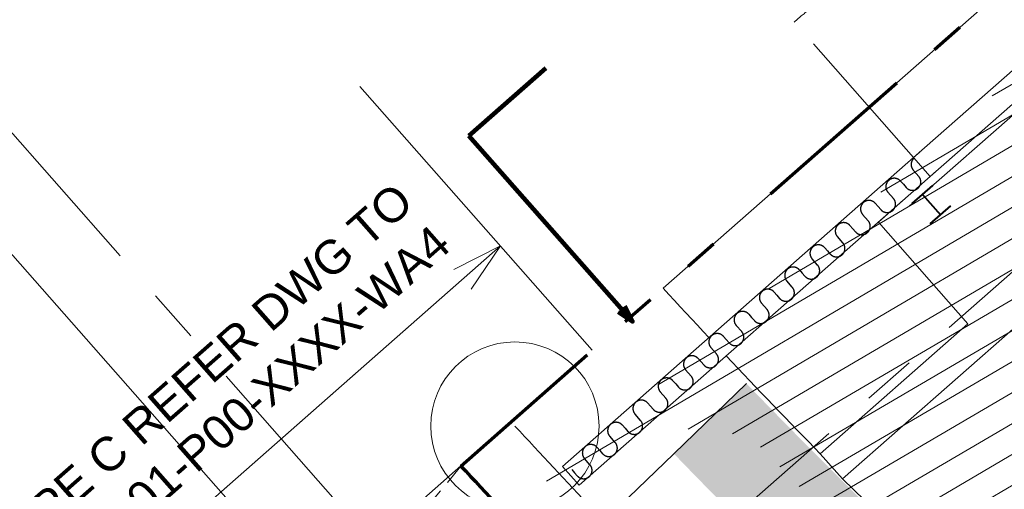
# Model space of a CAD drawing. Header units: millimetres. Extents: x 834119330 to 835277377, y 817781205 to 818243057.
# Tile 33 of 60: x 834334720 to 834340572, y 818047493 to 818050286. Entities that reach past the tile are written whole.
import ezdxf
from ezdxf.xclip import XClip

# ---------------------------------------------------------------- set-up
doc = ezdxf.new("R2010")
doc.units = ezdxf.units.MM
doc.header["$LTSCALE"] = 100
doc.header["$XCLIPFRAME"] = 0
for name, pattern in [('CENTER', [2, 1.25, -0.25, 0.25, -0.25]), ('DASHDOT', [25.400000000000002, 12.7, -6.350000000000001, 0, -6.350000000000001]), ('Double dash', [24.5, 10, -3, 2, -3, 2, -4.5]), ('Grid Line', [22.224999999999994, 12.7, -3.174999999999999, 3.174999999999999, -3.174999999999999]), ('HIDDENX2', [19.05, 12.7, -6.350000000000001]), ('Long Dash', [13.5, 9, -4.5]), ('PHANTOM', [63.50000000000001, 31.75, -6.350000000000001, 6.350000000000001, -6.350000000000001, 6.350000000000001, -6.350000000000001])]:
    doc.linetypes.add(name, pattern=pattern)
doc.layers.get('0').update_dxf_attribs({"lineweight": 0})
doc.layers.get('Defpoints').update_dxf_attribs({"lineweight": 0})
for name, color, linetype, lineweight in [('A-DETL', 90, 'Continuous', 5), ('A-DETL-MBND', 5, 'Continuous', 5), ('A-DOOR', 6, 'Continuous', 13), ('A-DOOR-HDLN', 31, 'Long Dash', 5), ('A-FLOR', 192, 'Continuous', 18), ('A-GLAZ-CURT', 52, 'Continuous', 5), ('A-WALL', 7, 'Continuous', 13), ('A030_2', 1, 'Continuous', 0), ('ATR01', 7, 'Continuous', 0), ('C-PROP-LINE', 91, 'Double dash', 70), ('DLN020__', 6, 'DASHDOT', 0), ('DLN030_1', 1, 'Continuous', 0), ('DLN040__', 3, 'Continuous', 0), ('DLN052__', 7, 'Continuous', 0), ('DLN210__', 7, 'Continuous', 0), ('DLN580__', 4, 'Continuous', 0), ('DLN914__', 5, 'PHANTOM', 0), ('HOARDING', 1, 'Continuous', 0), ('I-WALL', 7, 'Continuous', 9), ('Rev_D', 20, 'Continuous', 0), ('S-COLS', 52, 'Continuous', 9), ('S-COLS-SYMB', 171, 'Continuous', 40), ('SITE BOUNDARY', 4, 'Continuous', 0), ('XREF', 1, 'Continuous', 0)]:
    doc.layers.add(name, color=color, linetype=linetype, lineweight=lineweight)
doc.styles.get("Standard").update_dxf_attribs({"font": 'swiss.ttf'})
doc.styles.add('StyleSwis721 Lt BT1', font='swissl.ttf')
doc.dimstyles.new('INTDIM', dxfattribs={"dimtxt": 200, "dimasz": 125, "dimexe": 100, "dimexo": 150, "dimgap": 80, "dimtad": 1, "dimdec": 0, "dimzin": 11, "dimdsep": 46, "dimtxsty": 'StyleSwis721 Lt BT1', "dimblk1": '_Open3011', "dimblk2": '_Open3011', "dimsah": 1, "dimcen": -125, "dimclrd": 256, "dimclre": 256, "dimclrt": 2, "dimaunit": 1, "dimadec": 5, "dimazin": 0, "dimtfac": 1, "dimtdec": 0, "dimtofl": 0, "dimtmove": 2, "dimatfit": 3, "dimldrblk": '_Open3011', "dimfxl": 1, "dimtolj": 1, "dimtzin": 0, "dimlwd": -1, "dimlwe": -1, "dimarcsym": 0})

# ---------------------------------------------------------------- blocks, each defined once
blk = doc.blocks.new('A$C7BBB7913')
at = {"layer": 'DLN914__', "color": 3}
blk.add_arc((261.9040695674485, 50.42598713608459), 44.165, 222.6242555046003, 277.5709806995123, dxfattribs=at)
at = {"layer": 'HOARDING', "color": 0}
blk.add_circle((229.4070000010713, 20.51799999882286), 0.5, dxfattribs=at)
blk = doc.blocks.new('DCW_15a - ARC_Single Steel Door-34802709-0291')
at = {"layer": 'A-DOOR'}
for p, q in [((-549.9999999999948, 149.9999999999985), (-499.999999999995, 149.9999999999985)), ((-549.9999999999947, -1.353583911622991e-13), (-499.9999999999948, -1.353583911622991e-13))]:
    blk.add_line(p, q, dxfattribs=at)
at = {"layer": 'A-DOOR', "lineweight": 9}
for p, q in [((549.9999999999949, 150), (-549.9999999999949, 150)), ((-549.9999999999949, 150), (-549.9999999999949, 0)), ((549.9999999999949, 0), (549.9999999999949, 150)), ((-549.9999999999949, 0), (549.9999999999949, 0))]:
    blk.add_line(p, q, dxfattribs=at)
at = {"layer": 'A-DOOR-HDLN'}
for p, q in [((-549.9999999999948, 1223.871035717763), (-500.0000000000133, 1223.871035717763)), ((-549.9999999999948, 149.9999999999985), (-549.9999999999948, 1223.871035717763))]:
    blk.add_line(p, q, dxfattribs=at)
blk.add_arc((-549.0379196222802, 125.6578638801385), 1099.30745852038, 1.268813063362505, 87.44330081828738, dxfattribs=at)
blk = doc.blocks.new('UC-Universal Column-Column - 162x162x37UC-34290178-0291')
at = {"layer": 'S-COLS-SYMB'}
for p, q in [((-81.00000000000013, 81.00000000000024), (80.99999999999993, 81.00000000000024)), ((-3.052207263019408e-13, 81.00000000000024), (-3.052207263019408e-13, -80.99999999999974)), ((-80.99999999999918, -80.99999999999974), (81.00000000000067, -80.99999999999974))]:
    blk.add_line(p, q, dxfattribs=at)
blk = doc.blocks.new('Family - ___-26817389-0291')
at = {"layer": 'C-PROP-LINE'}
blk.add_line((-37255.63349281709, 131228.3348129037), (-19055.15463864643, 145159.3209709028), dxfattribs=at)
blk.add_arc((-2752.278732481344, 158797.3720542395), 44164.84239903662, 218.6257231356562, 273.572834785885, dxfattribs=at)
blk = doc.blocks.new('Family - ___-36030442-0291')
at = {"layer": 'C-PROP-LINE'}
blk.add_line((-37255.63349281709, 131228.3348129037), (-19055.15463864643, 145159.3209709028), dxfattribs=at)
blk.add_arc((-2752.278732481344, 158797.3720542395), 44164.84239903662, 218.6257231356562, 273.572834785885, dxfattribs=at)
blk = doc.blocks.new('GFDFJ')
at = {"linetype": 'ByBlock'}
h = blk.add_hatch(color=8, dxfattribs=at)
h.dxf.hatch_style = 1
edge = h.paths.add_edge_path()
edge.add_arc((-2752.278733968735, 159182.588113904), 42837.53403247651, 220.0800637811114, 274.2535012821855)
edge.add_line((424.9567874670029, 116463.0434486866), (424.9567874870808, 115861.4092606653))
edge.add_arc((-2752.278734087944, 159182.5881135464), 43437.53403213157, 220.0800637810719, 274.1946419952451, ccw=False)
edge.add_arc((20699921.32003605, -24510400.76722527), 32205390.48523239, 130.0795300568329, 130.0805975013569, ccw=False)
edge = h.paths.add_edge_path(flags=17)
edge.add_arc((-36052.98767101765, 131517.0103867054), 49.99999992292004, 292.2539666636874, 322.6082685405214)
edge.add_line((-36013.26255774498, 131486.6473269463), (-35876.02684226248, 131591.6901045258))
edge.add_arc((-35893.99978780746, 131638.3481504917), 49.99999993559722, 291.0669695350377, 323.7952655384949)
edge.add_line((-35853.65421247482, 131608.8145332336), (-35726.17399545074, 131706.3902703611))
edge.add_arc((-35758.76788008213, 131408.166128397), 300.0000001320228, 40.0800637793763, 83.76271445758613, ccw=False)
edge.add_line((-35529.22423624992, 131601.323358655), (-35988.3133231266, 131215.0110361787))
edge.add_arc((-35758.76788008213, 131408.1661286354), 300.0000000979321, 171.0995205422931, 220.0795300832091, ccw=False)
edge.add_line((-36055.15545141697, 131454.5817244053), (-36034.05203635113, 131470.7346720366))
edge = h.paths.add_edge_path(flags=17)
edge.add_arc((-36052.98767101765, 131517.0103867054), 49.99999992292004, 292.2539666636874, 322.6082685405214)
edge.add_line((-36013.26255774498, 131486.6473269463), (-35876.02684226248, 131591.6901045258))
edge.add_arc((-35893.99978780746, 131638.3481504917), 49.99999993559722, 291.0669695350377, 323.7952655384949)
edge.add_line((-35853.65421247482, 131608.8145332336), (-35726.17399545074, 131706.3902703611))
edge.add_arc((-35758.76788008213, 131408.166128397), 300.0000001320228, 40.0800637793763, 83.76271445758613, ccw=False)
edge.add_line((-35529.22423624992, 131601.323358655), (-35988.3133231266, 131215.0110361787))
edge.add_arc((-35758.76788008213, 131408.1661286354), 300.0000000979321, 171.0995205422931, 220.0795300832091, ccw=False)
edge.add_line((-36055.15545141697, 131454.5817244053), (-36034.05203635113, 131470.7346720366))
edge = h.paths.add_edge_path(flags=0)
edge.add_line((-35988.31332337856, 131215.0110361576), (-35529.22423650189, 131601.3233586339))
edge.add_arc((-35758.76788008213, 131408.166128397), 300.0000001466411, 40.08006377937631, 83.76271445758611)
edge.add_line((-35726.17399549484, 131706.3902699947), (-35853.65421251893, 131608.8145328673))
edge.add_arc((-35893.99978780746, 131638.3481504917), 49.99999997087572, 291.0669695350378, 323.7952655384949, ccw=False)
edge.add_line((-35876.02684223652, 131591.6901048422), (-36013.26255771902, 131486.6473272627))
edge.add_arc((-36052.98767101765, 131517.0103867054), 49.99999994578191, 292.25396666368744, 322.60826854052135, ccw=False)
edge.add_line((-36034.05203640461, 131470.7346720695), (-36055.15545135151, 131454.5817244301))
edge.add_arc((-35758.76788008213, 131408.166128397), 299.999999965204, 171.0995204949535, 220.0795300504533)
at = {"layer": 'A-DETL', "lineweight": 25}
for p, q in [((-34423.3618710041, 132760.7224700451), (-34453.6963108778, 132800.469440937)), ((-34533.19025206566, 132739.8005589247), (-34518.02303218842, 132719.9270735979)), ((-34582.3497531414, 132639.3847057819), (-34612.68419420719, 132679.1316771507)), ((-34518.02303218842, 132719.9270735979), (-34502.85581147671, 132700.0535877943)), ((-34692.17813551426, 132618.4627946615), (-34677.01091396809, 132598.5893090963)), ((-34692.17813551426, 132618.4627946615), (-34677.01091396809, 132598.5893090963)), ((-34741.33763504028, 132518.0469411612), (-34771.67207634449, 132557.7939121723)), ((-34677.01091396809, 132598.5893090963), (-34661.84369444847, 132578.7158241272)), ((-34851.16601908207, 132497.1250302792), (-34835.99879837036, 132477.2515449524)), ((-34900.32551920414, 132396.7091779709), (-34930.65996074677, 132436.456148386)), ((-34835.99879837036, 132477.2515449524), (-34820.8315782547, 132457.3780595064)), ((-35010.15390169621, 132375.7872656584), (-34994.98668122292, 132355.9137804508)), ((-35059.31340181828, 132275.3714128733), (-35089.64784288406, 132315.1183840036)), ((-34994.98668122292, 132355.9137804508), (-34979.81946051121, 132336.0402952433)), ((-35169.14178478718, 132254.4495015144), (-35153.974563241, 132234.5760154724)), ((-35153.974563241, 132234.5760154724), (-35138.8073438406, 132214.7025306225)), ((-35218.30128574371, 132154.0336494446), (-35248.63572621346, 132193.7806197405)), ((-35328.12966775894, 132133.1117368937), (-35312.96244716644, 132113.2382516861)), ((-35312.96244716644, 132113.2382516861), (-35297.79522645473, 132093.3647663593)), ((-35377.28916811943, 132032.6958845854), (-35407.62360930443, 132072.4428552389)), ((-35487.11755037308, 132011.7739738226), (-35471.9503288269, 131991.9004868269)), ((-35471.9503288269, 131991.9004868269), (-35456.78310847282, 131972.0270020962)), ((-35536.27705144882, 131911.3581204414), (-35566.61149084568, 131951.1050901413)), ((-35646.10543441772, 131890.4362086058), (-35630.93821394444, 131870.5627239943)), ((-35630.93821394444, 131870.5627239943), (-35615.77099335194, 131850.6892377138)), ((-35695.26493430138, 131790.0203558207), (-35725.59937536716, 131829.767326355)), ((-35805.09331679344, 131769.0984449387), (-35789.92609632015, 131749.224958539)), ((-35789.92609632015, 131749.224958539), (-35774.75887572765, 131729.3514741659)), ((-35854.25281655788, 131668.6825919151), (-35884.58725845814, 131708.4295623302)), ((-35964.08119976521, 131647.7606805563), (-35948.91397929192, 131627.8871951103)), ((-35948.91397929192, 131627.8871951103), (-35933.74675822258, 131608.0137085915)), ((-36013.24070084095, 131547.3448271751), (-36043.57514119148, 131587.0917986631)), ((-36123.06908297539, 131526.4229160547), (-36107.90186262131, 131506.5494304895)), ((-36107.90186262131, 131506.5494304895), (-36092.7346419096, 131486.6759454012)), ((-36172.22858285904, 131426.0070630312), (-36202.56302440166, 131465.7540332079)), ((-36282.05696594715, 131405.0851515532), (-36266.88974487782, 131385.2116669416)), ((-36266.88974487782, 131385.2116669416), (-36251.72252500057, 131365.3381806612)), ((-36331.21646618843, 131304.6692990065), (-36361.55090737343, 131344.4162697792)), ((-36441.04484903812, 131283.7473870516), (-36425.87762868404, 131263.8739017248)), ((-36425.87762868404, 131263.8739017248), (-36410.71040809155, 131244.0004166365)), ((-36490.20434939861, 131183.3315340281), (-36520.53878962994, 131223.078504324)), ((-36600.03273200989, 131162.40962255), (-36584.86550986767, 131142.5361368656)), ((-36600.03273200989, 131162.40962255), (-36584.86550986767, 131142.5361368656)), ((-36584.86550986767, 131142.5361368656), (-36569.69828987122, 131122.6626521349))]:
    blk.add_line(p, q, dxfattribs=at)
for centre, radius, start, end in [((-34413.94933986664, 132830.803882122), 50.00000000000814, 127.3504685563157, 217.3504685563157), ((-34572.93722331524, 132709.4661176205), 50.00000000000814, 37.35046855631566, 217.3504685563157), ((-34463.10884106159, 132730.3880288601), 50.00000000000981, 217.3504685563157, 37.35046855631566), ((-34731.925106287, 132588.1283532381), 50.00000000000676, 37.35046855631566, 217.3504685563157), ((-34622.09672379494, 132609.0502655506), 50.00000000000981, 217.3504685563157, 37.35046855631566), ((-34890.91298949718, 132466.7905898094), 50.00000000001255, 37.35046855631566, 217.3504685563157), ((-34781.08460617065, 132487.7125002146), 50.00000000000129, 217.3504685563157, 37.35046855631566), ((-35049.90087246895, 132345.4528244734), 50.00000000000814, 37.35046855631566, 217.3504685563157), ((-34940.07248973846, 132366.3747369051), 50.00000000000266, 217.3504685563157, 37.35046855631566), ((-35208.88875472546, 132224.1150614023), 50.00000000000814, 37.35046855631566, 217.3504685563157), ((-35099.06037294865, 132245.0369720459), 50.00000000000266, 217.3504685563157, 37.35046855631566), ((-35367.87663924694, 132102.7772959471), 50.00000000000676, 37.35046855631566, 217.3504685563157), ((-35258.04825651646, 132123.6992076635), 50.00000000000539, 217.3504685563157, 37.35046855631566), ((-35526.86452114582, 131981.4395327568), 50.00000000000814, 37.35046855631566, 217.3504685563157), ((-35417.03613805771, 132002.3614432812), 50.00000000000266, 217.3504685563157, 37.35046855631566), ((-35685.85240459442, 131860.1017677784), 50.00000000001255, 37.35046855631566, 217.3504685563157), ((-35576.02402222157, 131881.023679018), 50.00000000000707, 217.3504685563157, 37.35046855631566), ((-35844.84028756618, 131738.7640036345), 50.00000000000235, 37.35046855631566, 217.3504685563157), ((-35735.01190495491, 131759.6859147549), 50.00000000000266, 217.3504685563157, 37.35046855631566), ((-36003.82817101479, 131617.4262388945), 50.00000000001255, 37.35046855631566, 217.3504685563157), ((-35893.99978804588, 131638.3481503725), 50.00000000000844, 217.3504685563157, 37.35046855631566), ((-36162.81605374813, 131496.0884746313), 50.00000000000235, 37.35046855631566, 217.3504685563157), ((-36052.98767113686, 131517.0103865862), 50.00000000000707, 217.3504685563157, 37.35046855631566), ((-36321.8039368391, 131374.7507101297), 50.00000000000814, 37.35046855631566, 217.3504685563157), ((-36211.97555267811, 131395.6726210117), 49.99999999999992, 217.3504685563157, 37.35046855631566), ((-36480.79181993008, 131253.4129458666), 50.00000000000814, 37.35046855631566, 217.3504685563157), ((-36370.96343743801, 131274.3348578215), 50.00000000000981, 217.3504685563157, 37.35046855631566), ((-36529.95132017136, 131152.9970927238), 50.00000000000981, 217.3504685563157, 37.35046855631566)]:
    blk.add_arc(centre, radius, start, end, dxfattribs=at)
at = {"layer": 'A-DETL-MBND', "color": 10}
blk.add_line((-36332.63311755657, 130925.2765628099, 1.642175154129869e-05), (-35988.31165635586, 131215.0124387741, 1.642175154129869e-05), dxfattribs=at)
at = {"layer": 'A-FLOR'}
for p, q in [((-35984.81146025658, 132201.0457133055), (-28691.22460472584, 137783.693200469)), ((-33361.22596859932, 133453.6000429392), (-34492.35575187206, 132587.8121994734)), ((-34998.50873064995, 130996.3431379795), (-33796.21077764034, 129666.601850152))]:
    blk.add_line(p, q, dxfattribs=at)
for radius, start, end in [(42564.84239903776, 218.6706373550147, 219.2093178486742), (42564.84239903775, 219.4113291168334, 220.4974928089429)]:
    blk.add_arc((-2752.278735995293, 158797.3720990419), radius, start, end, dxfattribs=at)
at = {"layer": 'A-GLAZ-CURT', "lineweight": 9}
for p, q in [((-34447.1594171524, 132874.2686372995, 1.642289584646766e-05), (-36653.97314119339, 131185.1322311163, 1.642289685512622e-05)), ((-36562.80206131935, 131066.0195356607, 1.642288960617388e-05), (-34355.98833727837, 132755.155941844, 1.642289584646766e-05)), ((-36653.97314119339, 131185.1322311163, 1.642288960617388e-05), (-36562.80206131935, 131066.0195356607, 1.642288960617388e-05))]:
    blk.add_line(p, q, dxfattribs=at)
at = {"layer": 'A-WALL', "color": 2}
blk.add_line((-35988.31165623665, 131215.0124388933, 1.642175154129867e-05), (-35529.22423648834, 131601.323358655, 1.642235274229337e-05), dxfattribs=at)
at = {"layer": 'I-WALL'}
for p, q in [((-34522.7461117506, 132627.5164307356), (-34681.56303906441, 132505.9549908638)), ((-34681.56303906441, 132505.9549908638), (-34191.59889400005, 131865.8293071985)), ((-34191.59889400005, 131865.8293071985), (-35120.07017099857, 131155.1600658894)), ((-34998.50873064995, 130996.3431379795), (-33911.22052776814, 131828.5738192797)), ((-35120.07017099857, 131155.1600658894), (-34998.50873064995, 130996.3431379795))]:
    blk.add_line(p, q, dxfattribs=at)
at = {"layer": 'A-DOOR', "rotation": 37.43111749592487}
blk.add_blockref('DCW_15a - ARC_Single Steel Door-34802709-0291', (-33919.24178862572, 133089.4499024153), dxfattribs=at)
at = {"layer": 'C-PROP-LINE'}
for name in ['Family - ___-26817389-0291', 'Family - ___-36030442-0291']:
    blk.add_blockref(name, (-1.549720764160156e-06, 8.344650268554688e-07), dxfattribs=at)
at = {"layer": 'S-COLS', "rotation": 37.431117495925}
blk.add_blockref('UC-Universal Column-Column - 162x162x37UC-34290178-0291', (-34359.74448251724, 132587.3110994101), dxfattribs=at)
blk = doc.blocks.new('_Open301')
at = {"layer": 'Rev_D', "linetype": 'ByBlock'}
blk.add_line((0, 0), (-1, 0), dxfattribs=at)
blk = doc.blocks.new('_Open3011')
at = {"layer": 'ATR01', "linetype": 'ByBlock'}
blk.add_line((0, 0), (-1, 0), dxfattribs=at)
at = {"layer": 'ATR01', "linetype": 'ByBlock', "yscale": 1.119319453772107, "zscale": 0.008}
blk.add_blockref('_Open301', (0, 0), dxfattribs=at)
blk = doc.blocks.new('Grid Line')
at = {"layer": 'DLN020__', "linetype": 'Grid Line'}
for p, q in [((15490.87440013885, -35085.25437057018), (15490.87440013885, 27470.98781490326)), ((-9985.196258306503, 12456.99999976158), (30672.18452215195, 12457.00000011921))]:
    blk.add_line(p, q, dxfattribs=at)

msp = doc.modelspace()

# ---------------------------------------------------------------- hatches: boundary and pattern name
at = {"layer": 'DLN210__', "linetype": 'Continuous', "ltscale": 0.2}
h = msp.add_hatch(dxfattribs=at)
h.set_pattern_fill('DGN_ANSI31', color=8, scale=50.00000000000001, angle=-3.989509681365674e-09, style=0, pattern_type=2)
h.set_pattern_definition([(210.4004282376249, (863011267.4952736, 1206484926.747719), (80.33388344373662, -136.9234445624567), [])])
edge = h.paths.add_edge_path()
edge.add_arc((834371684.12683, 818081146.7275885), 41786.86448602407, 227.6570721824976, 266.3877986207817)
edge.add_line((834369051.4268285, 818039442.8796333), (834369410.0341471, 818034560.9640393))
edge.add_arc((834370323.2363471, 818078040.5709386), 43489.19583496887, 224.0355373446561, 268.79679362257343, ccw=False)
edge.add_line((834339058.4705589, 818047811.0394408), (834338455.6702019, 818047878.6791983))
edge.add_line((834338455.6702019, 818047878.6791983), (834337717.468696, 818047229.014702))
edge.add_line((834337717.468696, 818047229.014702), (834337630.2904534, 818047351.8478786))
edge.add_line((834337630.2904534, 818047351.8478786), (834341102.6857646, 818050353.0308874))
edge.add_arc((834342265.46132, 818048857.0675716), 1894.717191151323, 47.8115707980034, 127.85704625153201, ccw=False)

# ---------------------------------------------------------------- linework, layer by layer
at = {"layer": 'DLN580__', "color": 1, "linetype": 'HIDDENX2', "ltscale": 0.1}
msp.add_line((834337342.9254751, 818047632.0522888, -3.285683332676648e-05), (834334115.0242908, 818043727.007521, 2.58406616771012e-07), dxfattribs=at)

# ---------------------------------------------------------------- block references
at = {"layer": 'Defpoints', "xscale": 999.9999999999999, "yscale": 999.9999999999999, "zscale": 999.9999999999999, "rotation": 359.9996445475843}
msp.add_blockref('A$C7BBB7913', (834108256.4953747, 818027353.3557026, 2.213459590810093e-07), dxfattribs=at)

# ---------------------------------------------------------------- next in the draw order: block references
at = {"layer": 'XREF'}
ref = msp.add_blockref('GFDFJ', (834383479.771408, 817919256.6281128, -4.927970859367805e-05), dxfattribs=dict(at, rotation=3.918723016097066))
XClip(ref).set_block_clipping_path([(5485.287138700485, 92439.09117627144), (5734.809579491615, 123267.26356267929), (-2738.982164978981, 122624.15809726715), (-16369.568028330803, 125518.48847150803), (-29756.866122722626, 134340.37854766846), (-32895.81377375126, 137192.19620728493), (-39207.488134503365, 133495.60458028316), (-38879.181608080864, 130880.89863717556), (-26117.725190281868, 119750.611079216), (-11436.305145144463, 114233.69864785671), (-1047.9157642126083, 113228.8738565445), (-1506.6967458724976, 92323.63835930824)])

# ---------------------------------------------------------------- next in the draw order: linework, layer by layer
at = {"layer": 'A030_2', "color": 3}
msp.add_line((834338123.420871, 818048320.303992, 2.213637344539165e-07), (834336742.2323849, 818049889.7027773, 2.213637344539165e-07), dxfattribs=at)
at = {"layer": 'DLN052__', "color": 3, "linetype": 'CENTER', "ltscale": 5}
msp.add_line((834337342.26482, 818047632.8029788, -3.285683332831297e-05), (834310643.8143871, 818024136.4440465, 3.162256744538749e-05), dxfattribs=at)
at = {"layer": 'DLN580__', "color": 1, "linetype": 'HIDDENX2', "ltscale": 0.1}
msp.add_line((834337342.9254742, 818047632.0522901, -3.285686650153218e-05), (834334115.0242898, 818043727.0075223, 2.583734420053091e-07), dxfattribs=at)

# ---------------------------------------------------------------- next in the draw order: block references
at = {"layer": 'SITE BOUNDARY', "color": 1, "rotation": 41.35019583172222}
msp.add_blockref('Grid Line', (834334280.8036567, 818026612.5922757, 2.213451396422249e-07), dxfattribs=at)

# ---------------------------------------------------------------- next in the draw order: texts
at = {"layer": 'DLN040__', "color": 0, "insert": (834337298.0412062, 818048925.632921, 2.213670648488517e-07), "char_height": 200, "width": 6099.004274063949, "attachment_point": 9, "rotation": 41.35019583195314, "line_spacing_factor": 1.006669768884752}
msp.add_mtext('RETAINING WALL - TYPE C REFER DWG TO 3B50A-HYD-GRW-DWG-1001-P00-XXXX-WA4', dxfattribs=at)

# ---------------------------------------------------------------- next in the draw order: leaders
at = {"layer": 'DLN030_1'}
msp.add_leader([(834338363.5450516, 818048489.7086838, 2.149190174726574e-07), (834337389.8907324, 818049596.0398763, 2.149190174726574e-07), (834337847.1240895, 818049998.43948, 2.149190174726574e-07)], dimstyle='INTDIM', override={"dimtxt": 100, "dimasz": 100, "dimgap": 30, "dimtad": 0, "dimclrd": 0, "dimldrblk": 'Open30', "dimlwd": 65534}, dxfattribs=at)
at = {"layer": 'DLN030_1', "color": 3}
for points in [[(834337577.6218375, 818048940.4773778, -0.0702561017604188), (834336333.925486, 818047845.9343965, -0.0702561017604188), (834333055.1330271, 818044960.3514287, -0.0702561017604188)], [(834333055.1344982, 818044960.3497568, 3.162304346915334e-05), (834334298.8279047, 818046054.8960844, 3.162304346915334e-05), (834337577.6203647, 818048940.4790511, 3.162304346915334e-05)]]:
    msp.add_leader(points, dimstyle='INTDIM', override={"dimtxt": 100, "dimasz": 300, "dimgap": 30, "dimtad": 0, "dimclrd": 3, "dimldrblk": 'Open30', "dimarcsym": 2}, dxfattribs=at)
at = {"layer": 'DLN040__', "color": 0}
msp.add_leader([(834336586.2659682, 818046716.6620462), (834333847.5838765, 818049828.5622116), (834333214.2203326, 818049271.1635982)], dimstyle='INTDIM', override={"dimasz": 200, "dimtad": 0, "dimclrd": 1, "dimldrblk": 'Open30', "dimfxl": 0.7874015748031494, "dimfxlon": 1, "dimtfill": 1, "dimarcsym": 2}, dxfattribs=at)

doc.saveas('drawing.dxf')
